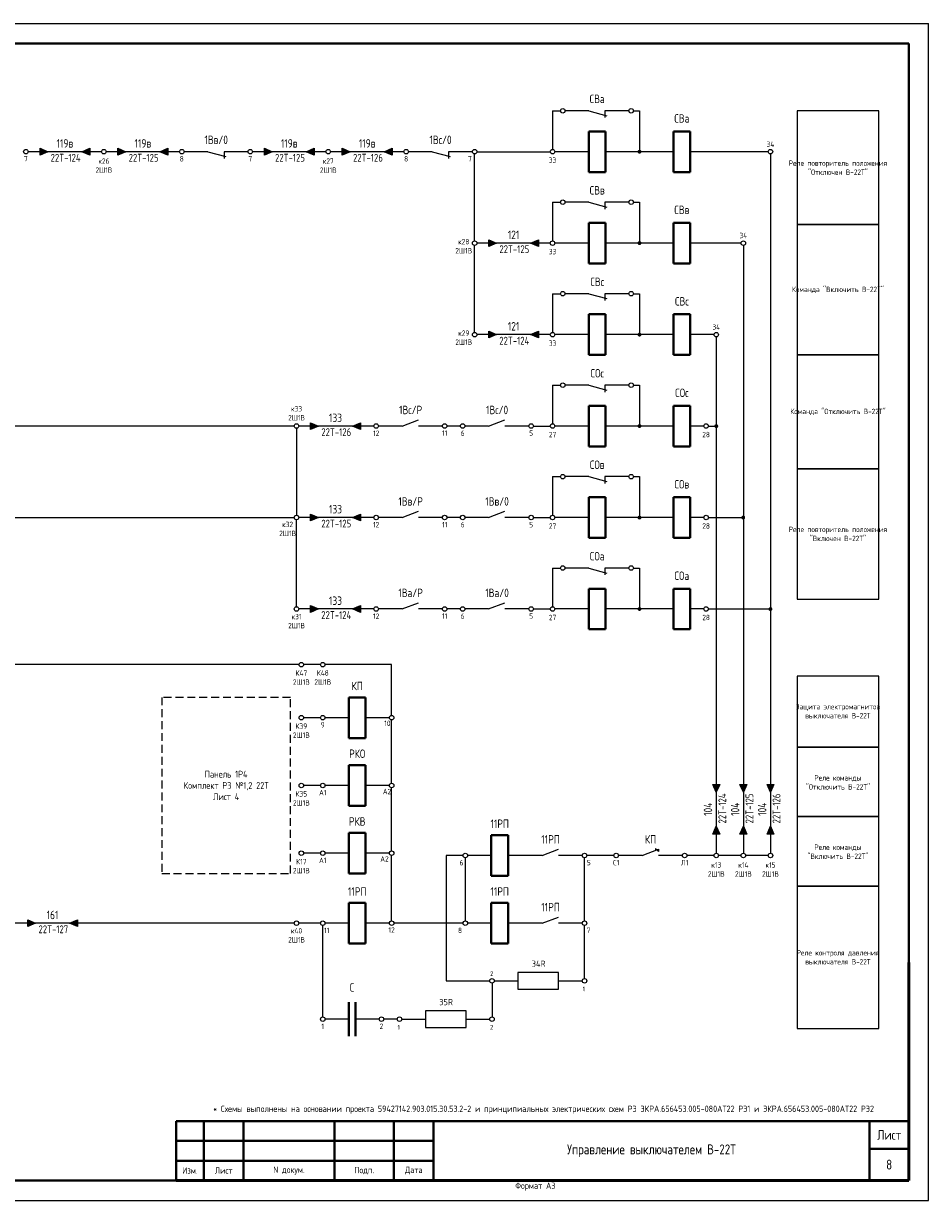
# Model space of a CAD drawing. Header units: millimetres. Extents: x 616 to 6446, y 2590 to 5711.
# Tile 36 of 50: x 4494 to 4722, y 3305 to 3602. Entities that reach past the tile are written whole.
import ezdxf
from ezdxf.enums import TextEntityAlignment as Align

# ---------------------------------------------------------------- set-up
doc = ezdxf.new("R2010")
doc.units = ezdxf.units.MM
doc.linetypes.add('JIS_02_2.0', pattern=[3, 2, -1])
doc.layers.add('основная 0.5', color=7, linetype='Continuous', lineweight=50)
doc.styles.add('SIMPLEX', font='GOST.ttf', dxfattribs={"height": 5})

msp = doc.modelspace()

# ---------------------------------------------------------------- hatches: boundary and pattern name
h = msp.add_hatch(color=256)
h.dxf.hatch_style = 1
h.paths.add_polyline_path([(4497.9, 3569.2), (4499.9, 3570.05), (4497.9, 3570.91)])
h = msp.add_hatch(color=256)
h.dxf.hatch_style = 1
h.paths.add_polyline_path([(4510.46, 3570.91), (4508.45, 3570.05), (4510.46, 3569.2)])
h = msp.add_hatch(color=256)
h.dxf.hatch_style = 1
h.paths.add_polyline_path([(4517.58, 3569.2), (4519.58, 3570.05), (4517.58, 3570.91)])
h = msp.add_hatch(color=256)
h.dxf.hatch_style = 1
h.paths.add_polyline_path([(4530.13, 3570.91), (4528.13, 3570.05), (4530.13, 3569.2)])
h = msp.add_hatch(color=256)
h.dxf.hatch_style = 1
h.paths.add_polyline_path([(4554.53, 3569.2), (4556.54, 3570.05), (4554.53, 3570.91)])
h = msp.add_hatch(color=256)
h.dxf.hatch_style = 1
h.paths.add_polyline_path([(4567.09, 3570.91), (4565.09, 3570.05), (4567.09, 3569.2)])
h = msp.add_hatch(color=256)
h.dxf.hatch_style = 1
h.paths.add_polyline_path([(4574.21, 3569.2), (4576.21, 3570.05), (4574.21, 3570.91)])
h = msp.add_hatch(color=256)
h.dxf.hatch_style = 1
h.paths.add_polyline_path([(4586.76, 3570.91), (4584.76, 3570.05), (4586.76, 3569.2)])
h = msp.add_hatch(color=256)
h.dxf.hatch_style = 1
h.paths.add_polyline_path([(4611.17, 3546.11), (4613.17, 3546.97), (4611.17, 3547.82)])
h = msp.add_hatch(color=256)
h.dxf.hatch_style = 1
h.paths.add_polyline_path([(4623.72, 3547.82), (4621.72, 3546.97), (4623.72, 3546.11)])
h = msp.add_hatch(color=256)
h.dxf.hatch_style = 1
h.paths.add_polyline_path([(4611.17, 3523.03), (4613.17, 3523.88), (4611.17, 3524.74)])
h = msp.add_hatch(color=256)
h.dxf.hatch_style = 1
h.paths.add_polyline_path([(4623.72, 3524.74), (4621.72, 3523.88), (4623.72, 3523.03)])
h = msp.add_hatch(color=256)
h.dxf.hatch_style = 1
h.paths.add_polyline_path([(4566.21, 3499.94), (4568.22, 3500.8), (4566.21, 3501.65)])
h = msp.add_hatch(color=256)
h.dxf.hatch_style = 1
h.paths.add_polyline_path([(4578.77, 3501.65), (4576.77, 3500.8), (4578.77, 3499.94)])
h = msp.add_hatch(color=256)
h.dxf.hatch_style = 1
h.paths.add_polyline_path([(4566.21, 3476.86), (4568.22, 3477.71), (4566.21, 3478.57)])
h = msp.add_hatch(color=256)
h.dxf.hatch_style = 1
h.paths.add_polyline_path([(4578.77, 3478.57), (4576.77, 3477.71), (4578.77, 3476.86)])
h = msp.add_hatch(color=256)
h.dxf.hatch_style = 1
h.paths.add_polyline_path([(4566.21, 3453.77), (4568.22, 3454.63), (4566.21, 3455.48)])
h = msp.add_hatch(color=256)
h.dxf.hatch_style = 1
h.paths.add_polyline_path([(4578.77, 3455.48), (4576.77, 3454.63), (4578.77, 3453.77)])
h = msp.add_hatch(color=256)
h.dxf.hatch_style = 1
h.paths.add_polyline_path([(4667.75, 3410.37), (4668.6, 3408.37), (4669.46, 3410.37)])
h = msp.add_hatch(color=256)
h.dxf.hatch_style = 1
h.paths.add_polyline_path([(4674.59, 3410.37), (4675.44, 3408.37), (4676.3, 3410.37)])
h = msp.add_hatch(color=256)
h.dxf.hatch_style = 1
h.paths.add_polyline_path([(4681.43, 3410.37), (4682.28, 3408.37), (4683.14, 3410.37)])
h = msp.add_hatch(color=256)
h.dxf.hatch_style = 1
h.paths.add_polyline_path([(4669.46, 3397.81), (4668.6, 3399.82), (4667.75, 3397.81)])
h = msp.add_hatch(color=256)
h.dxf.hatch_style = 1
h.paths.add_polyline_path([(4676.3, 3397.81), (4675.44, 3399.82), (4674.59, 3397.81)])
h = msp.add_hatch(color=256)
h.dxf.hatch_style = 1
h.paths.add_polyline_path([(4683.14, 3397.81), (4682.28, 3399.82), (4681.43, 3397.81)])
h = msp.add_hatch(color=256)
h.dxf.hatch_style = 1
h.paths.add_polyline_path([(4494.79, 3374.46), (4496.79, 3375.32), (4494.79, 3376.17)])
h = msp.add_hatch(color=256)
h.dxf.hatch_style = 1
h.paths.add_polyline_path([(4507.35, 3376.17), (4505.34, 3375.32), (4507.35, 3374.46)])

# ---------------------------------------------------------------- linework, layer by layer
for p, q in [((4302.15, 3602.4), (4722.16, 3602.4)), ((4722.16, 3305.35), (4722.16, 3602.4)), ((4722.16, 3305.35), (4722.16, 3602.4)), ((4627.28, 3580.38), (4629.28, 3580.38)), ((4627.28, 3580.38), (4627.28, 3570.62)), ((4636.4, 3580.38), (4630.41, 3580.38)), ((4636.4, 3580.38), (4640.99, 3579.14)), ((4646.49, 3580.38), (4640.51, 3580.38)), ((4640.51, 3580.38), (4640.51, 3578.65)), ((4647.69, 3580.38), (4649.22, 3580.38)), ((4649.22, 3580.38), (4649.22, 3570.05)), ((4497.9, 3569.2), (4497.9, 3570.91)), ((4497.9, 3570.91), (4499.9, 3570.05)), ((4508.45, 3570.05), (4510.46, 3570.91)), ((4510.46, 3570.91), (4510.46, 3569.2)), ((4517.58, 3569.2), (4517.58, 3570.91)), ((4517.58, 3570.91), (4519.58, 3570.05)), ((4528.13, 3570.05), (4530.13, 3570.91)), ((4530.13, 3570.91), (4530.13, 3569.2)), ((4554.53, 3569.2), (4554.53, 3570.91)), ((4554.53, 3570.91), (4556.54, 3570.05)), ((4565.09, 3570.05), (4567.09, 3570.91)), ((4567.09, 3570.91), (4567.09, 3569.2)), ((4574.21, 3569.2), (4574.21, 3570.91)), ((4574.21, 3570.91), (4576.21, 3570.05)), ((4584.76, 3570.05), (4586.76, 3570.91)), ((4586.76, 3570.91), (4586.76, 3569.2)), ((4497.9, 3570.05), (4494.91, 3570.05)), ((4499.9, 3570.05), (4497.9, 3569.2)), ((4508.45, 3570.05), (4499.9, 3570.05)), ((4510.46, 3569.2), (4508.45, 3570.05)), ((4513.45, 3570.05), (4510.46, 3570.05)), ((4517.58, 3570.05), (4514.58, 3570.05)), ((4519.58, 3570.05), (4517.58, 3569.2)), ((4528.13, 3570.05), (4519.58, 3570.05)), ((4530.13, 3569.2), (4528.13, 3570.05)), ((4533.13, 3570.05), (4530.13, 3570.05)), ((4540.25, 3570.05), (4534.26, 3570.05)), ((4540.25, 3570.05), (4544.83, 3568.81)), ((4550.34, 3570.05), (4544.36, 3570.05)), ((4544.36, 3570.05), (4544.36, 3568.32)), ((4554.53, 3570.05), (4551.54, 3570.05)), ((4556.54, 3570.05), (4554.53, 3569.2)), ((4565.09, 3570.05), (4556.54, 3570.05)), ((4567.09, 3569.2), (4565.09, 3570.05)), ((4570.08, 3570.05), (4567.09, 3570.05)), ((4574.21, 3570.05), (4571.22, 3570.05)), ((4576.21, 3570.05), (4574.21, 3569.2)), ((4584.76, 3570.05), (4576.21, 3570.05)), ((4586.76, 3569.2), (4584.76, 3570.05)), ((4589.76, 3570.05), (4586.76, 3570.05)), ((4596.88, 3570.05), (4590.89, 3570.05)), ((4596.88, 3570.05), (4601.47, 3568.81)), ((4607.04, 3570.05), (4600.99, 3570.05)), ((4600.99, 3570.05), (4600.99, 3568.32)), ((4607.61, 3547.53), (4607.61, 3569.48)), ((4608.17, 3570.05), (4626.71, 3570.05)), ((4636.4, 3570.05), (4627.85, 3570.05)), ((4636.4, 3570.05), (4627.85, 3570.05)), ((4649.22, 3570.05), (4640.67, 3570.05)), ((4649.22, 3570.05), (4640.67, 3570.05)), ((4657.77, 3570.05), (4649.22, 3570.05)), ((4657.77, 3570.05), (4649.22, 3570.05)), ((4681.71, 3570.05), (4662.05, 3570.05)), ((4681.71, 3570.05), (4662.05, 3570.05)), ((4682.28, 3569.48), (4682.28, 3392.99)), ((4627.28, 3557.3), (4629.28, 3557.3)), ((4627.28, 3557.3), (4627.28, 3547.53)), ((4636.4, 3557.3), (4630.41, 3557.3)), ((4636.4, 3557.3), (4640.99, 3556.05)), ((4646.49, 3557.3), (4640.51, 3557.3)), ((4640.51, 3557.3), (4640.51, 3555.56)), ((4647.69, 3557.3), (4649.22, 3557.3)), ((4649.22, 3557.3), (4649.22, 3546.97)), ((4611.17, 3546.97), (4608.17, 3546.97)), ((4611.17, 3546.11), (4611.17, 3547.82)), ((4611.17, 3547.82), (4613.17, 3546.97)), ((4613.17, 3546.97), (4611.17, 3546.11)), ((4621.72, 3546.97), (4613.17, 3546.97)), ((4621.72, 3546.97), (4623.72, 3547.82)), ((4623.72, 3546.11), (4621.72, 3546.97)), ((4623.72, 3547.82), (4623.72, 3546.11)), ((4626.71, 3546.97), (4623.72, 3546.97)), ((4636.4, 3546.97), (4627.85, 3546.97)), ((4636.4, 3546.97), (4627.85, 3546.97)), ((4649.22, 3546.97), (4640.67, 3546.97)), ((4649.22, 3546.97), (4640.67, 3546.97)), ((4657.77, 3546.97), (4649.22, 3546.97)), ((4657.77, 3546.97), (4649.22, 3546.97)), ((4674.87, 3546.97), (4662.05, 3546.97)), ((4674.87, 3546.97), (4662.05, 3546.97)), ((4607.61, 3524.45), (4607.61, 3546.4)), ((4675.44, 3546.4), (4675.44, 3392.99)), ((4627.28, 3534.21), (4629.28, 3534.21)), ((4627.28, 3534.21), (4627.28, 3524.45)), ((4636.4, 3534.21), (4630.41, 3534.21)), ((4636.4, 3534.21), (4640.99, 3532.97)), ((4646.49, 3534.21), (4640.51, 3534.21)), ((4640.51, 3534.21), (4640.51, 3532.48)), ((4647.69, 3534.21), (4649.22, 3534.21)), ((4649.22, 3534.21), (4649.22, 3523.88)), ((4611.17, 3523.88), (4608.17, 3523.88)), ((4611.17, 3523.03), (4611.17, 3524.74)), ((4611.17, 3524.74), (4613.17, 3523.88)), ((4613.17, 3523.88), (4611.17, 3523.03)), ((4621.72, 3523.88), (4613.17, 3523.88)), ((4621.72, 3523.88), (4623.72, 3524.74)), ((4623.72, 3523.03), (4621.72, 3523.88)), ((4623.72, 3524.74), (4623.72, 3523.03)), ((4626.71, 3523.88), (4623.72, 3523.88)), ((4636.4, 3523.88), (4627.85, 3523.88)), ((4636.4, 3523.88), (4627.85, 3523.88)), ((4649.22, 3523.88), (4640.67, 3523.88)), ((4649.22, 3523.88), (4640.67, 3523.88)), ((4657.77, 3523.88), (4649.22, 3523.88)), ((4657.77, 3523.88), (4649.22, 3523.88)), ((4668.03, 3523.88), (4662.05, 3523.88)), ((4668.03, 3523.88), (4662.05, 3523.88)), ((4668.6, 3523.31), (4668.6, 3392.99)), ((4627.28, 3511.13), (4629.28, 3511.13)), ((4627.28, 3511.13), (4627.28, 3501.36)), ((4636.4, 3511.13), (4630.41, 3511.13)), ((4636.4, 3511.13), (4640.99, 3509.88)), ((4646.49, 3511.13), (4640.51, 3511.13)), ((4640.51, 3511.13), (4640.51, 3509.39)), ((4647.69, 3511.13), (4649.22, 3511.13)), ((4649.22, 3511.13), (4649.22, 3500.8)), ((4589.31, 3500.8), (4593.42, 3502.37)), ((4611.14, 3500.8), (4615.25, 3502.37)), ((4562.09, 3500.8), (4452.25, 3500.8)), ((4562.65, 3500.23), (4562.65, 3478.28)), ((4566.21, 3500.8), (4563.22, 3500.8)), ((4566.21, 3499.94), (4566.21, 3501.65)), ((4566.21, 3501.65), (4568.22, 3500.8)), ((4568.22, 3500.8), (4566.21, 3499.94)), ((4576.77, 3500.8), (4568.22, 3500.8)), ((4576.77, 3500.8), (4578.77, 3501.65)), ((4578.77, 3499.94), (4576.77, 3500.8)), ((4578.77, 3501.65), (4578.77, 3499.94)), ((4582.19, 3500.8), (4578.77, 3500.8)), ((4589.31, 3500.8), (4583.32, 3500.8)), ((4599.47, 3500.8), (4593.42, 3500.8)), ((4604.02, 3500.8), (4600.6, 3500.8)), ((4611.14, 3500.8), (4605.16, 3500.8)), ((4621.3, 3500.8), (4615.25, 3500.8)), ((4622.44, 3500.8), (4626.71, 3500.8)), ((4636.4, 3500.8), (4627.85, 3500.8)), ((4636.4, 3500.8), (4627.85, 3500.8)), ((4649.22, 3500.8), (4640.67, 3500.8)), ((4649.22, 3500.8), (4640.67, 3500.8)), ((4657.77, 3500.8), (4649.22, 3500.8)), ((4657.77, 3500.8), (4649.22, 3500.8)), ((4665.47, 3500.8), (4662.05, 3500.8)), ((4665.47, 3500.8), (4662.05, 3500.8)), ((4666.6, 3500.8), (4668.6, 3500.8)), ((4627.28, 3488.04), (4629.28, 3488.04)), ((4627.28, 3488.04), (4627.28, 3478.28)), ((4636.4, 3488.04), (4630.41, 3488.04)), ((4636.4, 3488.04), (4640.99, 3486.8)), ((4646.49, 3488.04), (4640.51, 3488.04)), ((4640.51, 3488.04), (4640.51, 3486.31)), ((4647.69, 3488.04), (4649.22, 3488.04)), ((4649.22, 3488.04), (4649.22, 3477.71)), ((4566.21, 3476.86), (4566.21, 3478.57)), ((4566.21, 3478.57), (4568.22, 3477.71)), ((4576.77, 3477.71), (4578.77, 3478.57)), ((4578.77, 3478.57), (4578.77, 3476.86)), ((4589.31, 3477.71), (4593.42, 3479.29)), ((4611.14, 3477.71), (4615.25, 3479.29)), ((4406.87, 3477.71), (4562.09, 3477.71)), ((4562.65, 3455.19), (4562.65, 3477.14)), ((4566.21, 3477.71), (4563.22, 3477.71)), ((4568.22, 3477.71), (4566.21, 3476.86)), ((4576.77, 3477.71), (4568.22, 3477.71)), ((4578.77, 3476.86), (4576.77, 3477.71)), ((4582.19, 3477.71), (4578.77, 3477.71)), ((4589.31, 3477.71), (4583.32, 3477.71)), ((4599.47, 3477.71), (4593.42, 3477.71)), ((4604.02, 3477.71), (4600.6, 3477.71)), ((4611.14, 3477.71), (4605.16, 3477.71)), ((4621.3, 3477.71), (4615.25, 3477.71)), ((4622.44, 3477.71), (4626.71, 3477.71)), ((4636.4, 3477.71), (4627.85, 3477.71)), ((4636.4, 3477.71), (4627.85, 3477.71)), ((4649.22, 3477.71), (4640.67, 3477.71)), ((4649.22, 3477.71), (4640.67, 3477.71)), ((4657.77, 3477.71), (4649.22, 3477.71)), ((4657.77, 3477.71), (4649.22, 3477.71)), ((4665.47, 3477.71), (4662.05, 3477.71)), ((4665.47, 3477.71), (4662.05, 3477.71)), ((4666.6, 3477.71), (4675.44, 3477.71)), ((4627.28, 3464.96), (4629.28, 3464.96)), ((4627.28, 3464.96), (4627.28, 3455.19)), ((4636.4, 3464.96), (4630.41, 3464.96)), ((4636.4, 3464.96), (4640.99, 3463.71)), ((4646.49, 3464.96), (4640.51, 3464.96)), ((4640.51, 3464.96), (4640.51, 3463.22)), ((4647.69, 3464.96), (4649.22, 3464.96)), ((4649.22, 3464.96), (4649.22, 3454.63)), ((4566.21, 3453.77), (4566.21, 3455.48)), ((4566.21, 3455.48), (4568.22, 3454.63)), ((4576.77, 3454.63), (4578.77, 3455.48)), ((4578.77, 3455.48), (4578.77, 3453.77)), ((4589.31, 3454.63), (4593.42, 3456.2)), ((4611.14, 3454.63), (4615.25, 3456.2)), ((4566.21, 3454.63), (4563.22, 3454.63)), ((4568.22, 3454.63), (4566.21, 3453.77)), ((4576.77, 3454.63), (4568.22, 3454.63)), ((4578.77, 3453.77), (4576.77, 3454.63)), ((4582.19, 3454.63), (4578.77, 3454.63)), ((4589.31, 3454.63), (4583.32, 3454.63)), ((4599.47, 3454.63), (4593.42, 3454.63)), ((4604.02, 3454.63), (4600.6, 3454.63)), ((4611.14, 3454.63), (4605.16, 3454.63)), ((4621.3, 3454.63), (4615.25, 3454.63)), ((4622.44, 3454.63), (4626.71, 3454.63)), ((4636.4, 3454.63), (4627.85, 3454.63)), ((4636.4, 3454.63), (4627.85, 3454.63)), ((4649.22, 3454.63), (4640.67, 3454.63)), ((4649.22, 3454.63), (4640.67, 3454.63)), ((4657.77, 3454.63), (4649.22, 3454.63)), ((4657.77, 3454.63), (4649.22, 3454.63)), ((4665.47, 3454.63), (4662.05, 3454.63)), ((4665.47, 3454.63), (4662.05, 3454.63)), ((4666.6, 3454.63), (4682.28, 3454.63)), ((4563.29, 3440.58), (4362.54, 3440.58)), ((4568.7, 3440.58), (4564.42, 3440.58)), ((4586.65, 3440.58), (4569.83, 3440.58)), ((4586.65, 3427.75), (4586.65, 3440.58)), ((4568.7, 3427.19), (4564.42, 3427.19)), ((4575.82, 3427.19), (4569.83, 3427.19)), ((4586.08, 3427.19), (4580.09, 3427.19)), ((4586.65, 3410.65), (4586.65, 3426.62)), ((4667.75, 3410.37), (4669.46, 3410.37)), ((4668.6, 3408.37), (4667.75, 3410.37)), ((4669.46, 3410.37), (4668.6, 3408.37)), ((4674.59, 3410.37), (4676.3, 3410.37)), ((4675.44, 3408.37), (4674.59, 3410.37)), ((4676.3, 3410.37), (4675.44, 3408.37)), ((4681.43, 3410.37), (4683.14, 3410.37)), ((4682.28, 3408.37), (4681.43, 3410.37)), ((4683.14, 3410.37), (4682.28, 3408.37)), ((4568.7, 3410.09), (4564.42, 3410.09)), ((4575.82, 3410.09), (4569.83, 3410.09)), ((4586.08, 3410.09), (4580.09, 3410.09)), ((4586.65, 3393.55), (4586.65, 3409.52)), ((4668.6, 3408.37), (4668.6, 3399.82)), ((4675.44, 3408.37), (4675.44, 3399.82)), ((4682.28, 3408.37), (4682.28, 3399.82)), ((4667.75, 3397.81), (4668.6, 3399.82)), ((4668.6, 3399.82), (4669.46, 3397.81)), ((4674.59, 3397.81), (4675.44, 3399.82)), ((4675.44, 3399.82), (4676.3, 3397.81)), ((4681.43, 3397.81), (4682.28, 3399.82)), ((4682.28, 3399.82), (4683.14, 3397.81)), ((4669.46, 3397.81), (4667.75, 3397.81)), ((4676.3, 3397.81), (4674.59, 3397.81)), ((4683.14, 3397.81), (4681.43, 3397.81)), ((4568.7, 3392.99), (4564.42, 3392.99)), ((4575.82, 3392.99), (4569.83, 3392.99)), ((4586.08, 3392.99), (4580.09, 3392.99)), ((4586.65, 3375.89), (4586.65, 3392.42)), ((4604.69, 3392.42), (4600.42, 3392.42)), ((4600.42, 3392.42), (4600.42, 3360.78)), ((4611.81, 3392.42), (4605.83, 3392.42)), ((4624.64, 3392.42), (4616.09, 3392.42)), ((4624.64, 3392.42), (4628.75, 3393.99)), ((4634.8, 3392.42), (4628.75, 3392.42)), ((4642.77, 3392.42), (4635.93, 3392.42)), ((4649.89, 3392.42), (4643.91, 3392.42)), ((4649.89, 3392.42), (4654, 3393.99)), ((4654, 3393.44), (4653.23, 3394.22)), ((4653.23, 3394.22), (4653.23, 3393.7)), ((4654, 3393.99), (4654, 3393.44)), ((4660.05, 3392.42), (4654, 3392.42)), ((4668.03, 3392.42), (4661.19, 3392.42)), ((4674.87, 3392.42), (4669.17, 3392.42)), ((4681.71, 3392.42), (4676.01, 3392.42)), ((4605.26, 3391.85), (4605.26, 3375.89)), ((4635.36, 3375.89), (4635.36, 3391.85)), ((4562.09, 3375.32), (4457.66, 3375.32)), ((4494.79, 3374.46), (4494.79, 3376.17)), ((4494.79, 3376.17), (4496.79, 3375.32)), ((4496.79, 3375.32), (4494.79, 3374.46)), ((4505.34, 3375.32), (4496.79, 3375.32)), ((4505.34, 3375.32), (4507.35, 3376.17)), ((4507.35, 3374.46), (4505.34, 3375.32)), ((4507.35, 3376.17), (4507.35, 3374.46)), ((4568.7, 3375.32), (4563.22, 3375.32)), ((4569.27, 3351.67), (4569.27, 3374.75)), ((4575.82, 3375.32), (4569.83, 3375.32)), ((4586.08, 3375.32), (4580.09, 3375.32)), ((4604.69, 3375.32), (4587.21, 3375.32)), ((4611.81, 3375.32), (4605.83, 3375.32)), ((4624.64, 3375.32), (4616.09, 3375.32)), ((4624.64, 3375.32), (4628.75, 3376.89)), ((4634.8, 3375.32), (4628.75, 3375.32)), ((4635.36, 3361.35), (4635.36, 3374.75)), ((4618.55, 3362.92), (4618.55, 3358.65)), ((4628.81, 3362.92), (4618.55, 3362.92)), ((4628.81, 3358.65), (4628.81, 3362.92)), ((4600.42, 3360.78), (4611.43, 3360.78)), ((4612, 3360.22), (4612, 3351.67)), ((4612.57, 3360.78), (4618.55, 3360.78)), ((4628.81, 3360.78), (4634.8, 3360.78)), ((4618.55, 3358.65), (4628.81, 3358.65)), ((4575.82, 3351.1), (4569.83, 3351.1)), ((4583.51, 3351.1), (4577.53, 3351.1)), ((4588.07, 3351.1), (4584.65, 3351.1)), ((4589.2, 3351.1), (4595.19, 3351.1)), ((4595.19, 3353.24), (4595.19, 3348.96)), ((4605.45, 3353.24), (4595.19, 3353.24)), ((4605.45, 3348.96), (4605.45, 3353.24)), ((4605.45, 3351.1), (4611.43, 3351.1)), ((4595.19, 3348.96), (4605.45, 3348.96)), ((4302.15, 3305.35), (4722.16, 3305.35))]:
    msp.add_line(p, q)
at = {"lineweight": 40}
for p, q in [((4322.15, 3597.4), (4717.25, 3597.4)), ((4717.25, 3597.4), (4717.25, 3310.4)), ((4640.67, 3575.18), (4636.4, 3575.18)), ((4636.4, 3575.18), (4636.4, 3564.92)), ((4640.67, 3564.92), (4640.67, 3575.18)), ((4662.05, 3575.18), (4657.77, 3575.18)), ((4657.77, 3575.18), (4657.77, 3564.92)), ((4662.05, 3564.92), (4662.05, 3575.18)), ((4640.67, 3564.92), (4636.4, 3564.92)), ((4662.05, 3564.92), (4657.77, 3564.92)), ((4640.67, 3552.1), (4636.4, 3552.1)), ((4636.4, 3552.1), (4636.4, 3541.84)), ((4640.67, 3541.84), (4640.67, 3552.1)), ((4662.05, 3552.1), (4657.77, 3552.1)), ((4657.77, 3552.1), (4657.77, 3541.84)), ((4662.05, 3541.84), (4662.05, 3552.1)), ((4640.67, 3541.84), (4636.4, 3541.84)), ((4662.05, 3541.84), (4657.77, 3541.84)), ((4640.67, 3529.01), (4636.4, 3529.01)), ((4636.4, 3529.01), (4636.4, 3518.75)), ((4640.67, 3518.75), (4640.67, 3529.01)), ((4662.05, 3529.01), (4657.77, 3529.01)), ((4657.77, 3529.01), (4657.77, 3518.75)), ((4662.05, 3518.75), (4662.05, 3529.01)), ((4640.67, 3518.75), (4636.4, 3518.75)), ((4662.05, 3518.75), (4657.77, 3518.75)), ((4640.67, 3505.93), (4636.4, 3505.93)), ((4636.4, 3505.93), (4636.4, 3495.67)), ((4640.67, 3495.67), (4640.67, 3505.93)), ((4662.05, 3505.93), (4657.77, 3505.93)), ((4657.77, 3505.93), (4657.77, 3495.67)), ((4662.05, 3495.67), (4662.05, 3505.93)), ((4640.67, 3495.67), (4636.4, 3495.67)), ((4662.05, 3495.67), (4657.77, 3495.67)), ((4640.67, 3482.84), (4636.4, 3482.84)), ((4636.4, 3482.84), (4636.4, 3472.58)), ((4640.67, 3472.58), (4640.67, 3482.84)), ((4662.05, 3482.84), (4657.77, 3482.84)), ((4657.77, 3482.84), (4657.77, 3472.58)), ((4662.05, 3472.58), (4662.05, 3482.84)), ((4640.67, 3472.58), (4636.4, 3472.58)), ((4662.05, 3472.58), (4657.77, 3472.58)), ((4640.67, 3459.76), (4636.4, 3459.76)), ((4636.4, 3459.76), (4636.4, 3449.5)), ((4640.67, 3449.5), (4640.67, 3459.76)), ((4662.05, 3459.76), (4657.77, 3459.76)), ((4657.77, 3459.76), (4657.77, 3449.5)), ((4662.05, 3449.5), (4662.05, 3459.76)), ((4640.67, 3449.5), (4636.4, 3449.5)), ((4662.05, 3449.5), (4657.77, 3449.5)), ((4580.09, 3432.32), (4575.82, 3432.32)), ((4575.82, 3432.32), (4575.82, 3422.06)), ((4580.09, 3422.06), (4580.09, 3432.32)), ((4580.09, 3422.06), (4575.82, 3422.06)), ((4580.09, 3415.22), (4575.82, 3415.22)), ((4575.82, 3415.22), (4575.82, 3404.96)), ((4580.09, 3404.96), (4580.09, 3415.22)), ((4580.09, 3404.96), (4575.82, 3404.96)), ((4580.09, 3398.12), (4575.82, 3398.12)), ((4575.82, 3398.12), (4575.82, 3387.86)), ((4580.09, 3387.86), (4580.09, 3398.12)), ((4616.09, 3397.55), (4611.81, 3397.55)), ((4611.81, 3397.55), (4611.81, 3387.29)), ((4616.09, 3387.29), (4616.09, 3397.55)), ((4580.09, 3387.86), (4575.82, 3387.86)), ((4616.09, 3387.29), (4611.81, 3387.29)), ((4580.09, 3380.45), (4575.82, 3380.45)), ((4575.82, 3380.45), (4575.82, 3370.19)), ((4580.09, 3370.19), (4580.09, 3380.45)), ((4616.09, 3380.45), (4611.81, 3380.45)), ((4611.81, 3380.45), (4611.81, 3370.19)), ((4616.09, 3370.19), (4616.09, 3380.45)), ((4580.09, 3370.19), (4575.82, 3370.19)), ((4616.09, 3370.19), (4611.81, 3370.19)), ((4575.82, 3355.37), (4575.82, 3346.82)), ((4577.53, 3355.37), (4577.53, 3346.82)), ((4532.25, 3325.39), (4597.25, 3325.39)), ((4707.25, 3325.4), (4707.25, 3310.4)), ((4532.25, 3320.39), (4597.25, 3320.39)), ((4707.25, 3318.4), (4717.25, 3318.4)), ((4532.25, 3315.39), (4597.25, 3315.39)), ((4322.15, 3310.4), (4717.25, 3310.4))]:
    msp.add_line(p, q, dxfattribs=at)
at = {"color": 7}
for points in [[(4689.02, 3551.66), (4709.6, 3551.66), (4709.6, 3580.38), (4689.02, 3580.38)], [(4689.02, 3518.75), (4709.6, 3518.75), (4709.6, 3551.66), (4689.02, 3551.66)], [(4689.02, 3490.03), (4709.6, 3490.03), (4709.6, 3518.75), (4689.02, 3518.75)], [(4689.02, 3457.13), (4709.6, 3457.13), (4709.6, 3490.03), (4689.02, 3490.03)], [(4689.02, 3419.72), (4709.6, 3419.72), (4709.6, 3437.69), (4689.02, 3437.69)], [(4689.02, 3402.22), (4709.6, 3402.22), (4709.6, 3419.72), (4689.02, 3419.72)], [(4689.02, 3384.71), (4709.6, 3384.71), (4709.6, 3402.22), (4689.02, 3402.22)], [(4689.02, 3348.75), (4709.6, 3348.75), (4709.6, 3384.71), (4689.02, 3384.71)]]:
    msp.add_lwpolyline(points, close=True, dxfattribs=at)
at = {"const_width": 0.394}
for points in [[(4648.93, 3570.05, 1), (4649.52, 3570.05, 1)], [(4648.93, 3546.97, 1), (4649.52, 3546.97, 1)], [(4648.93, 3523.88, 1), (4649.52, 3523.88, 1)], [(4648.93, 3500.8, 1), (4649.52, 3500.8, 1)], [(4668.31, 3500.79, 1), (4668.9, 3500.79, 1)], [(4648.93, 3477.71, 1), (4649.52, 3477.71, 1)], [(4675.11, 3477.71, 1), (4675.7, 3477.71, 1)], [(4648.93, 3454.63, 1), (4649.52, 3454.63, 1)], [(4681.97, 3454.61, 1), (4682.56, 3454.61, 1)]]:
    msp.add_lwpolyline(points, format="xyb", close=True, dxfattribs=at)
at = {"color": 32, "linetype": 'JIS_02_2.0', "true_color": 0xcd6928}
msp.add_lwpolyline([(4561.1, 3432.32), (4528.63, 3432.32), (4528.63, 3387.86), (4561.1, 3387.86)], close=True, dxfattribs=at)
for centre in [(4629.85, 3580.38), (4647.13, 3580.38), (4494.34, 3570.05), (4514.02, 3570.05), (4533.69, 3570.05), (4550.97, 3570.05), (4570.65, 3570.05), (4590.32, 3570.05), (4607.61, 3570.05), (4627.28, 3570.05), (4682.28, 3570.05), (4629.85, 3557.3), (4647.13, 3557.3), (4607.61, 3546.97), (4627.28, 3546.97), (4675.44, 3546.97), (4629.85, 3534.21), (4647.13, 3534.21), (4607.61, 3523.88), (4627.28, 3523.88), (4668.6, 3523.88), (4629.85, 3511.13), (4647.13, 3511.13), (4562.65, 3500.8), (4582.76, 3500.8), (4600.04, 3500.8), (4604.59, 3500.8), (4621.87, 3500.8), (4627.28, 3500.8), (4666.04, 3500.8), (4629.85, 3488.04), (4647.13, 3488.04), (4562.65, 3477.71), (4582.76, 3477.71), (4600.04, 3477.71), (4604.59, 3477.71), (4621.87, 3477.71), (4627.28, 3477.71), (4666.04, 3477.71), (4629.85, 3464.96), (4647.13, 3464.96), (4562.65, 3454.63), (4582.76, 3454.63), (4600.04, 3454.63), (4604.59, 3454.63), (4621.87, 3454.63), (4627.28, 3454.63), (4666.04, 3454.63), (4563.86, 3440.58), (4569.27, 3440.58), (4563.86, 3427.19), (4569.27, 3427.19), (4586.65, 3427.19), (4563.86, 3410.09), (4569.27, 3410.09), (4586.65, 3410.09), (4563.86, 3392.99), (4569.27, 3392.99), (4586.65, 3392.99), (4605.26, 3392.42), (4635.36, 3392.42), (4643.34, 3392.42), (4660.62, 3392.42), (4668.6, 3392.42), (4675.44, 3392.42), (4682.28, 3392.42), (4562.65, 3375.32), (4569.27, 3375.32), (4586.65, 3375.32), (4605.26, 3375.32), (4635.36, 3375.32), (4612, 3360.78), (4635.36, 3360.78), (4569.27, 3351.1), (4584.08, 3351.1), (4588.64, 3351.1), (4612, 3351.1)]:
    msp.add_circle(centre, 0.567)
at = {"layer": 'основная 0.5', "color": 0}
for p, q in [((4717.25, 3310.4), (4717.25, 3365.4)), ((4532.25, 3310.4), (4717.25, 3310.4))]:
    msp.add_line(p, q, dxfattribs=at)
at = {"layer": 'основная 0.5', "lineweight": 40}
for p, q in [((4532.25, 3325.39), (4532.25, 3310.4)), ((4539.25, 3310.4), (4539.25, 3325.39)), ((4549.25, 3310.4), (4549.25, 3325.39)), ((4572.25, 3310.4), (4572.25, 3325.39)), ((4587.25, 3310.4), (4587.25, 3325.39)), ((4597.25, 3310.4), (4597.25, 3325.4)), ((4597.25, 3325.4), (4717.25, 3325.4))]:
    msp.add_line(p, q, dxfattribs=at)

# ---------------------------------------------------------------- texts
at = {"color": 4, "style": 'SIMPLEX'}
for s, p in [('22T-124', (4504.37, 3567.54)), ('22T-125', (4524.05, 3567.54)), ('22T-125', (4561, 3567.54)), ('22T-126', (4580.68, 3567.54)), ('22T-125', (4617.63, 3544.46)), ('22T-124', (4617.63, 3521.37)), ('22T-126', (4572.68, 3498.29)), ('22T-125', (4572.68, 3475.2)), ('22T-124', (4572.68, 3452.12)), ('22T-127', (4501.26, 3372.81))]:
    msp.add_text(s, height=1.97, dxfattribs=at).set_placement(p, align=Align.CENTER)
for s, p in [('22T-124', (4671.11, 3404.28)), ('22T-125', (4677.95, 3404.28)), ('22T-126', (4684.79, 3404.28))]:
    msp.add_text(s, height=1.97, rotation=90, dxfattribs=at).set_placement(p, align=Align.CENTER)
at = {"style": 'SIMPLEX'}
for s, p in [('2', (4611.52, 3362.03)), ('1', (4634.88, 3358.15)), ('1', (4588.15, 3348.46)), ('2', (4611.52, 3348.46))]:
    msp.add_text(s, height=1.18, dxfattribs=at).set_placement(p)
at = {"lineweight": 50, "attachment_point": 5, "style": 'SIMPLEX'}
for s, insert, char_height, width in [('СВа', (4638.54, 3583.38), 2.138, 4.275), ('СВа', (4659.91, 3578.45), 2.138, 4.275), ('119в', (4504.18, 3572.15), 2.138, 8.55), ('119в', (4523.86, 3572.15), 2.138, 8.55), ('1Вв/0', (4542.38, 3573.05), 2.138, 4.275), ('119в', (4560.81, 3572.15), 2.138, 8.55), ('119в', (4580.49, 3572.15), 2.138, 8.55), ('1Вс/0', (4599.01, 3573.05), 2.138, 4.275), ('СВв', (4638.54, 3560.3), 2.138, 4.275), ('СВв', (4659.91, 3555.37), 2.138, 4.275), ('121', (4617.44, 3549.06), 2.138, 8.55), ('СВс', (4638.54, 3537.21), 2.138, 4.275), ('СВс', (4659.91, 3532.28), 2.138, 4.275), ('121', (4617.44, 3525.98), 2.138, 8.55), ('СОс', (4638.54, 3514.13), 2.138, 4.275), ('СОс', (4659.91, 3509.2), 2.138, 4.275), ('1Вс/Р', (4591.45, 3504.87), 2.138, 4.275), ('1Вс/0', (4613.28, 3504.87), 2.138, 4.275), ('133', (4572.49, 3502.89), 2.138, 8.55), ('СОв', (4638.54, 3491.04), 2.138, 4.275), ('СОв', (4659.91, 3486.11), 2.138, 4.275), ('1Вв/Р', (4591.45, 3481.78), 2.138, 4.275), ('1Вв/0', (4613.28, 3481.78), 2.138, 4.275), ('133', (4572.49, 3479.81), 2.138, 8.55), ('СОа', (4638.54, 3467.96), 2.138, 4.275), ('СОа', (4659.91, 3463.03), 2.138, 4.275), ('133', (4572.49, 3456.72), 2.138, 8.55), ('1Ва/Р', (4591.45, 3458.7), 2.138, 4.275), ('1Ва/0', (4613.28, 3458.7), 2.138, 4.275), ('КП', (4577.96, 3435.2), 2.138, 4.275), ('РКО', (4577.96, 3418.1), 2.138, 4.275), ('РКВ', (4577.96, 3401), 2.138, 4.275), ('11РП', (4613.95, 3400.43), 2.138, 4.275), ('11РП', (4626.77, 3396.49), 2.138, 4.275), ('КП', (4652.03, 3396.49), 2.138, 4.275), ('11РП', (4577.96, 3383.33), 2.138, 4.275), ('11РП', (4613.95, 3383.33), 2.138, 4.275), ('11РП', (4626.77, 3379.39), 2.138, 4.275), ('161', (4501.07, 3377.41), 2.138, 8.55), ('С', (4576.65, 3359.11), 2.14, 4.275)]:
    msp.add_mtext(s, dxfattribs=dict(at, insert=insert, char_height=char_height, width=width))
at = {"color": 7, "attachment_point": 5, "style": 'SIMPLEX'}
for s, insert, char_height, width in [('34', (4682.28, 3571.93), 1.368, 1.9637), ('7', (4494.34, 3568.26), 1.37, 1.9637), ('к26\\P2Ш1В', (4514.02, 3566.54), 1.368, 3.4078), ('8', (4533.69, 3568.25), 1.37, 1.9637), ('7', (4550.97, 3568.26), 1.37, 1.9637), ('к27\\P2Ш1В', (4570.65, 3566.54), 1.368, 3.4078), ('8', (4590.32, 3568.25), 1.37, 1.9637), ('7', (4606.42, 3568.26), 1.37, 1.9637), ('33', (4627.28, 3567.91), 1.368, 1.9637), ('Реле повторитель положения \\P"Отключен В-22Т"', (4699.31, 3566.02), 1.368, 20.5824), ('34', (4675.44, 3548.9), 1.368, 1.9637), ('к28\\P2Ш1В', (4604.85, 3546.2), 1.368, 3.4078), ('33', (4627.28, 3544.83), 1.368, 1.9637), ('Команда "Включить В-22Т"', (4699.31, 3535.2), 1.368, 20.5824), ('34', (4668.6, 3525.83), 1.368, 1.9637), ('к29\\P2Ш1В', (4604.85, 3523.12), 1.368, 3.4078), ('33', (4627.28, 3521.74), 1.368, 1.9637), ('к33\\P2Ш1В', (4562.65, 3504.03), 1.368, 3.4078), ('Команда "Отключить В-22Т"', (4699.31, 3504.39), 1.368, 20.5824), ('12', (4582.76, 3498.99), 1.368, 1.9637), ('11', (4600.04, 3499.01), 1.368, 1.9637), ('6', (4604.59, 3498.99), 1.37, 1.9637), ('5', (4621.87, 3499.01), 1.37, 1.9637), ('27', (4627.28, 3498.66), 1.368, 1.9637), ('28', (4666.04, 3498.66), 1.368, 1.9637), ('к32\\P2Ш1В', (4560.39, 3474.84), 1.368, 3.4078), ('12', (4582.76, 3475.91), 1.368, 1.9637), ('11', (4600.04, 3475.92), 1.368, 1.9637), ('6', (4604.59, 3475.91), 1.37, 1.9637), ('5', (4621.87, 3475.92), 1.37, 1.9637), ('27', (4627.28, 3475.57), 1.368, 1.9637), ('28', (4666.04, 3475.58), 1.368, 1.9637), ('Реле повторитель положения \\P"Включен В-22Т"', (4699.31, 3473.58), 1.368, 20.5824), ('к31\\P2Ш1В', (4562.65, 3451.58), 1.368, 3.4078), ('12', (4582.76, 3452.82), 1.368, 1.9637), ('11', (4600.04, 3452.84), 1.368, 1.9637), ('6', (4604.59, 3452.82), 1.37, 1.9637), ('5', (4621.87, 3452.84), 1.37, 1.9637), ('27', (4627.28, 3452.49), 1.368, 1.9637), ('28', (4666.04, 3452.49), 1.368, 1.9637), ('К47\\P2Ш1В', (4563.86, 3437.32), 1.368, 1.9637), ('К48\\P2Ш1В', (4569.27, 3437.34), 1.368, 1.9637), ('Защита электромагнитов выключателя В-22Т', (4699.31, 3428.84), 1.368, 20.5824), ('К39\\P2Ш1В', (4563.86, 3423.93), 1.368, 1.9637), ('9', (4569.27, 3425.38), 1.37, 1.9637), ('10', (4585.58, 3425.78), 1.368, 1.9637), ('Реле команды \\P"Отключить В-22Т"', (4699.31, 3410.87), 1.368, 20.5824), ('К35\\P2Ш1В', (4563.86, 3406.83), 1.368, 1.9637), ('A1', (4569.27, 3408.28), 1.368, 1.9637), ('А2', (4585.49, 3408.56), 1.368, 1.9637), ('Реле команды \\P"Включить В-22Т"', (4699.31, 3393.37), 1.368, 20.5824), ('А2', (4584.85, 3391.55), 1.368, 1.9637), ('К17\\P2Ш1В', (4563.86, 3389.73), 1.368, 1.9637), ('A1', (4569.27, 3391.18), 1.368, 1.9637), ('6', (4604.3, 3390.61), 1.37, 1.9637), ('5', (4636.43, 3390.63), 1.37, 1.9637), ('С1', (4643.34, 3390.61), 1.368, 1.9637), ('Л1', (4660.62, 3390.63), 1.368, 1.9637), ('к13\\P2Ш1В', (4668.6, 3388.89), 1.368, 3.4078), ('к14\\P2Ш1В', (4675.44, 3388.89), 1.368, 3.4078), ('к15\\P2Ш1В', (4682.28, 3388.89), 1.368, 3.4078), ('12', (4586.65, 3373.61), 1.368, 1.9637), ('к40\\P2Ш1В', (4562.65, 3372.27), 1.368, 3.4078), ('11', (4570.25, 3373.51), 1.368, 1.9637), ('8', (4603.92, 3373.51), 1.37, 1.9637), ('7', (4636.35, 3373.53), 1.37, 1.9637), ('Реле контроля давления выключателя В-22Т', (4699.31, 3366.73), 1.368, 20.5824), ('1', (4569.27, 3349.29), 1.37, 1.9637), ('2', (4584.08, 3349.31), 1.37, 1.9637)]:
    msp.add_mtext(s, dxfattribs=dict(at, insert=insert, char_height=char_height, width=width))
at = {"attachment_point": 5, "style": 'SIMPLEX'}
for s, insert, char_height, width in [('Панель 1Р4\\PКомплект РЗ №1,2 22Т\\PЛист 4', (4544.87, 3410.09), 1.71, 32.4761), ('34R', (4623.76, 3365.11), 1.576, 4.8733), ('35R', (4600.4, 3355.42), 1.576, 4.8733)]:
    msp.add_mtext(s, dxfattribs=dict(at, insert=insert, char_height=char_height, width=width))
at = {"lineweight": 50, "char_height": 2.138, "width": 8.55, "attachment_point": 5, "rotation": 90, "style": 'SIMPLEX'}
for insert in [(4666.51, 3404.09), (4673.35, 3404.09), (4680.19, 3404.09)]:
    msp.add_mtext('104', dxfattribs=dict(at, insert=insert))
at = {"lineweight": 35, "attachment_point": 5, "line_spacing_factor": 0.8, "style": 'SIMPLEX'}
for s, insert, char_height, width in [('\\pi-4.8,l6.4,t6.4;*^IСхемы выполнены на основании проекта 59427142.903.015.Э0.53.2-2 и принципиальных электрических схем РЭ ЭКРА.656453.005-080AТ22 РЭ1 и ЭКРА.656453.005-080AТ22 РЭ2', (4624.21, 3328.27), 1.6, 185), ('Лист', (4712.25, 3321.9), 2.5, 10), ('Управление выключателем В-22Т', (4652.25, 3317.9), 2.5, 110), ('8', (4712.25, 3314.4), 2.5, 10), ('Изм.', (4535.75, 3312.89), 1.6, 7), ('Лист', (4544.25, 3312.89), 1.6, 10), ('N докум.', (4560.75, 3312.89), 1.6, 23), ('Подп.', (4579.75, 3312.89), 1.6, 15), ('Дата', (4592.25, 3312.89), 1.6, 10)]:
    msp.add_mtext(s, dxfattribs=dict(at, insert=insert, char_height=char_height, width=width))
at = {"lineweight": 30, "insert": (4617.85, 3309.87), "char_height": 1.6, "attachment_point": 1, "style": 'SIMPLEX'}
msp.add_mtext_dynamic_manual_height_columns('Формат А3', width=45.8537, gutter_width=12.5, heights=[0], dxfattribs=at)

doc.saveas('drawing.dxf')
